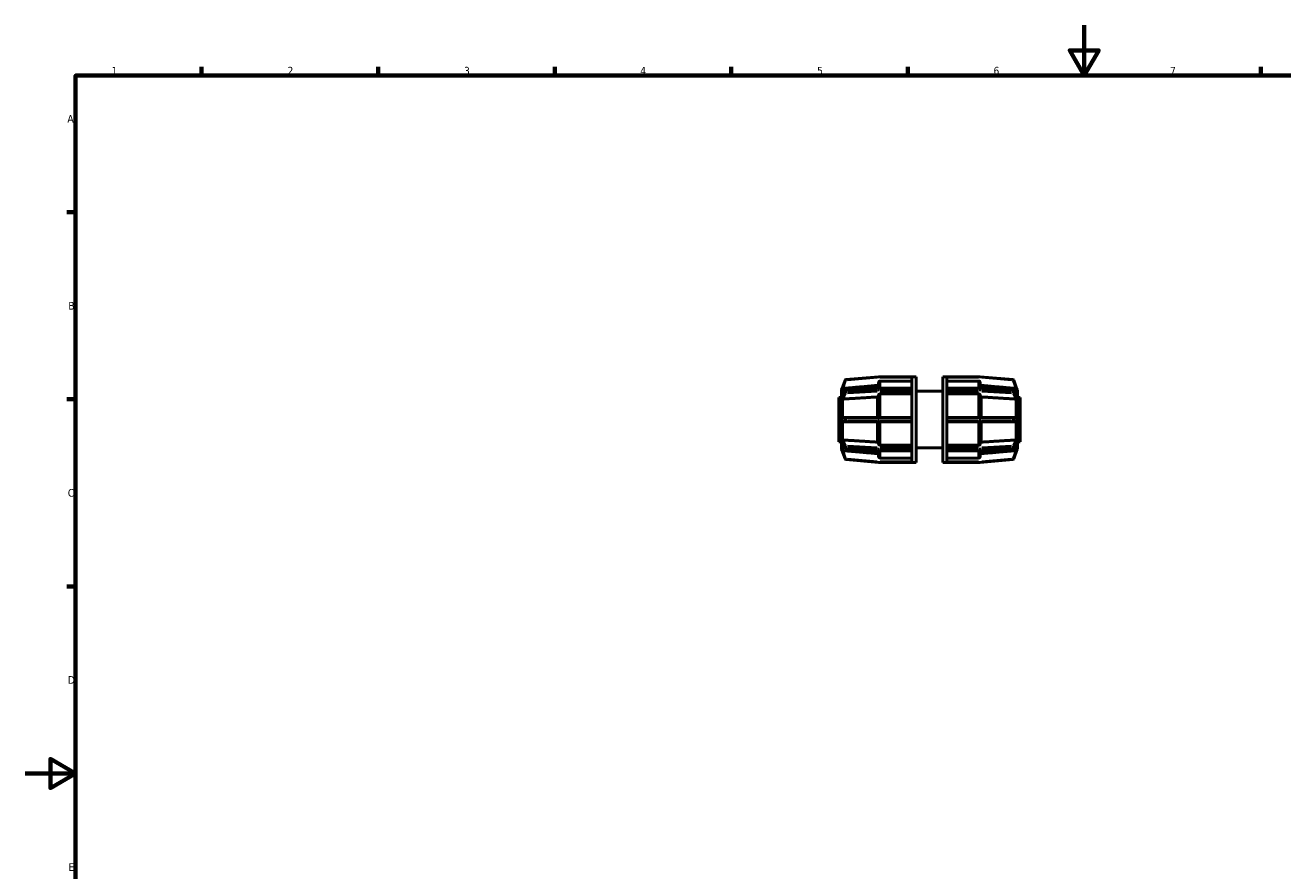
# Model space of a CAD drawing. Header units: millimetres. Extents: x 0 to 898, y -84 to 594.
# Tile 6 of 10: x 0 to 499, y 258 to 594. Entities that reach past the tile are written whole.
import ezdxf

# ---------------------------------------------------------------- set-up
doc = ezdxf.new("R2010")
doc.units = ezdxf.units.MM
for name, color, linetype, lineweight in [('Border (ANSI)', 7, 'Continuous', 70), ('Visible (ANSI)', 7, 'Continuous', 50), ('Visible Narrow (ANSI)', 7, 'Continuous', 35)]:
    doc.layers.add(name, color=color, linetype=linetype, lineweight=lineweight)
doc.styles.add('Note Text (ANSI)', font='tahoma.ttf')

# ---------------------------------------------------------------- blocks, each defined once
blk = doc.blocks.new('Borders Default Border')
at = {"layer": 'Border (ANSI)'}
for p, q in [((70.08, 574), (70.08, 577.45)), ((140.17, 574), (140.17, 577.45)), ((210.25, 574), (210.25, 577.45)), ((280.33, 574), (280.33, 577.45)), ((350.42, 574), (350.42, 577.45)), ((490.58, 574), (490.58, 577.45)), ((20, 519.75), (16.55, 519.75)), ((20, 445.5), (16.55, 445.5)), ((20, 371.25), (16.55, 371.25))]:
    blk.add_line(p, q, dxfattribs=at)
at = {"layer": 'Border (ANSI)', "flags": 128}
for points in [[(420.5, 594), (420.5, 574), (414.73, 584), (426.27, 584), (420.5, 574)], [(20, 20), (20, 574), (821, 574), (821, 20), (20, 20)], [(0, 297), (20, 297), (10, 302.77), (10, 291.23), (20, 297)]]:
    blk.add_lwpolyline(points, dxfattribs=at)
at = {"layer": 'Border (ANSI)', "char_height": 3.05, "attachment_point": 7, "style": 'Note Text (ANSI)'}
for s, insert in [('1', (34.35, 574.4)), ('2', (104.2, 574.4)), ('3', (174.26, 574.34)), ('4', (244.23, 574.4)), ('5', (314.48, 574.34)), ('6', (384.49, 574.34)), ('7', (454.6, 574.4)), ('A', (16.78, 555.35)), ('B', (17.15, 481.1)), ('C', (16.95, 406.8)), ('D', (16.96, 332.6)), ('E', (17.21, 258.35))]:
    blk.add_mtext(s, dxfattribs=dict(at, insert=insert))

msp = doc.modelspace()

# ---------------------------------------------------------------- linework, layer by layer
at = {"layer": 'Visible (ANSI)'}
for p, q in [((338.857, 454.481), (325.813, 453.34)), ((352.075, 454.482), (338.885, 454.482)), ((352.075, 454.482), (352.075, 454.471)), ((353.731, 454.482), (352.075, 454.482)), ((352.075, 454.471), (352.075, 449.929)), ((353.731, 454.482), (353.731, 420.482)), ((364.331, 420.482), (364.331, 454.482)), ((364.331, 454.482), (365.987, 454.482)), ((365.987, 454.471), (365.987, 454.482)), ((379.177, 454.482), (365.987, 454.482)), ((365.987, 449.929), (365.987, 454.471)), ((392.249, 453.34), (379.205, 454.481)), ((325.54, 453.131), (324.253, 449.595)), ((325.821, 449.164), (338.865, 449.971)), ((338.871, 449.971), (338.871, 452.118)), ((338.885, 449.972), (352.075, 449.972)), ((352.075, 452.759), (339.511, 452.759)), ((352.075, 449.929), (352.075, 449.878)), ((352.075, 449.878), (352.075, 449.503)), ((352.075, 449.503), (352.075, 449.128)), ((378.551, 452.759), (365.987, 452.759)), ((365.987, 449.972), (379.177, 449.972)), ((365.987, 449.878), (365.987, 449.929)), ((365.987, 449.503), (365.987, 449.878)), ((365.987, 449.128), (365.987, 449.503)), ((379.191, 452.118), (379.191, 449.971)), ((379.197, 449.971), (392.241, 449.164)), ((393.809, 449.595), (392.522, 453.131)), ((323.031, 446.282), (323.031, 428.682)), ((324.111, 446.282), (323.031, 446.282)), ((324.111, 449.205), (324.112, 449.205)), ((324.111, 446.372), (324.111, 449.205)), ((324.112, 446.372), (324.111, 446.372)), ((324.111, 445.771), (324.111, 446.372)), ((324.111, 445.17), (324.111, 445.771)), ((324.111, 445.17), (324.112, 445.17)), ((324.111, 438.332), (324.111, 445.17)), ((324.282, 446.515), (325.556, 448.991)), ((338.871, 438.332), (338.871, 447.23)), ((352.075, 447.683), (339.511, 447.683)), ((352.075, 449.128), (352.075, 449.062)), ((352.075, 449.062), (352.075, 438.096)), ((353.731, 448.682), (364.331, 448.682)), ((365.987, 449.062), (365.987, 449.128)), ((365.987, 438.096), (365.987, 449.062)), ((378.551, 447.683), (365.987, 447.683)), ((379.191, 447.23), (379.191, 438.332)), ((392.506, 448.991), (393.781, 446.515)), ((393.951, 449.205), (393.95, 449.207)), ((393.95, 449.205), (393.951, 449.205)), ((393.95, 446.374), (393.951, 446.372)), ((393.951, 445.17), (393.95, 445.172)), ((393.95, 445.17), (393.951, 445.17)), ((393.951, 449.205), (393.951, 446.372)), ((393.951, 446.372), (393.951, 445.771)), ((393.951, 446.282), (395.031, 446.282)), ((393.951, 445.771), (393.951, 445.17)), ((393.951, 445.17), (393.951, 438.332)), ((395.031, 428.682), (395.031, 446.282)), ((324.112, 438.332), (324.111, 438.332)), ((324.111, 437.482), (324.111, 438.332)), ((324.111, 436.632), (324.111, 437.482)), ((324.111, 429.795), (324.111, 436.632)), ((324.111, 436.632), (324.112, 436.632)), ((325.841, 438.332), (324.672, 438.332)), ((324.672, 436.632), (325.841, 436.632)), ((338.885, 438.332), (325.841, 438.332)), ((325.841, 436.632), (338.885, 436.632)), ((338.871, 427.735), (338.871, 436.632)), ((352.075, 438.332), (338.885, 438.332)), ((338.885, 436.632), (352.075, 436.632)), ((352.075, 438.096), (352.075, 438.012)), ((352.075, 438.012), (352.075, 437.482)), ((352.075, 437.482), (352.075, 436.952)), ((352.075, 436.952), (352.075, 436.869)), ((352.075, 436.869), (352.075, 425.903)), ((379.177, 438.332), (365.987, 438.332)), ((365.987, 438.012), (365.987, 438.096)), ((365.987, 437.482), (365.987, 438.012)), ((365.987, 436.952), (365.987, 437.482)), ((365.987, 436.869), (365.987, 436.952)), ((365.987, 425.903), (365.987, 436.869)), ((365.987, 436.632), (379.177, 436.632)), ((392.222, 438.332), (379.177, 438.332)), ((379.177, 436.632), (392.222, 436.632)), ((379.191, 436.632), (379.191, 427.735)), ((393.39, 438.332), (392.222, 438.332)), ((392.222, 436.632), (393.39, 436.632)), ((393.95, 438.332), (393.951, 438.332)), ((393.951, 436.632), (393.95, 436.632)), ((393.951, 438.332), (393.951, 437.482)), ((393.951, 437.482), (393.951, 436.632)), ((393.951, 436.632), (393.951, 429.795)), ((324.112, 429.795), (324.111, 429.795)), ((324.111, 429.193), (324.111, 429.795)), ((393.95, 429.793), (393.951, 429.795)), ((393.951, 429.795), (393.95, 429.795)), ((393.951, 429.795), (393.951, 429.193)), ((324.111, 428.682), (323.031, 428.682)), ((324.111, 428.592), (324.111, 429.193)), ((324.111, 428.592), (324.112, 428.592)), ((324.111, 425.76), (324.111, 428.592)), ((324.112, 425.76), (324.111, 425.76)), ((324.253, 425.369), (325.54, 421.834)), ((325.556, 425.974), (324.282, 428.449)), ((338.865, 424.994), (325.821, 425.801)), ((338.871, 422.847), (338.871, 424.993)), ((352.075, 424.993), (338.885, 424.993)), ((339.511, 427.281), (352.075, 427.281)), ((352.075, 425.903), (352.075, 425.836)), ((352.075, 425.836), (352.075, 425.462)), ((352.075, 425.462), (352.075, 425.087)), ((352.075, 425.087), (352.075, 425.036)), ((352.075, 425.036), (352.075, 420.493)), ((353.731, 426.282), (364.331, 426.282)), ((365.987, 427.281), (378.551, 427.281)), ((365.987, 425.836), (365.987, 425.903)), ((365.987, 425.462), (365.987, 425.836)), ((365.987, 425.087), (365.987, 425.462)), ((365.987, 425.036), (365.987, 425.087)), ((365.987, 420.493), (365.987, 425.036)), ((379.177, 424.993), (365.987, 424.993)), ((379.191, 424.993), (379.191, 422.847)), ((392.241, 425.801), (379.197, 424.994)), ((393.781, 428.449), (392.506, 425.974)), ((392.522, 421.834), (393.809, 425.369)), ((393.951, 428.592), (393.95, 428.591)), ((393.95, 425.758), (393.951, 425.76)), ((393.951, 425.76), (393.95, 425.76)), ((393.951, 429.193), (393.951, 428.592)), ((393.951, 428.682), (395.031, 428.682)), ((393.951, 428.592), (393.951, 425.76)), ((325.813, 421.625), (338.857, 420.484)), ((338.885, 420.482), (352.075, 420.482)), ((339.511, 422.206), (352.075, 422.206)), ((352.075, 420.493), (352.075, 420.482)), ((353.731, 420.482), (352.075, 420.482)), ((364.331, 420.482), (365.987, 420.482)), ((365.987, 422.206), (378.551, 422.206)), ((365.987, 420.482), (365.987, 420.493)), ((365.987, 420.482), (379.177, 420.482)), ((379.205, 420.484), (392.249, 421.625))]:
    msp.add_line(p, q, dxfattribs=at)
for centre, radius, start, end in [((338.885, 454.162), 0.32, 90, 95), ((379.177, 454.162), 0.32, 85, 90), ((324.751, 449.205), 0.64, 140, 180), ((325.841, 453.021), 0.32, 95, 160), ((338.885, 449.652), 0.32, 90, 93.54002), ((379.177, 449.652), 0.32, 86.45998, 90), ((392.222, 453.021), 0.32, 20, 85), ((393.311, 449.205), 0.64, 0, 40), ((325.841, 448.845), 0.32, 93.54002, 152.76369), ((392.222, 448.845), 0.32, 27.23631, 86.45998), ((324.751, 425.76), 0.64, 180, 220), ((325.841, 426.12), 0.32, 207.23631, 266.45998), ((338.885, 425.313), 0.32, 266.45998, 270), ((379.177, 425.313), 0.32, 270, 273.54002), ((392.222, 426.12), 0.32, 273.54002, 332.76369), ((393.311, 425.76), 0.64, 320, 0), ((325.841, 421.944), 0.32, 200, 265), ((338.885, 420.802), 0.32, 265, 270), ((379.177, 420.802), 0.32, 270, 275), ((392.222, 421.944), 0.32, 275, 340)]:
    msp.add_arc(centre, radius, start, end, dxfattribs=at)
for points, knots in [([(324.672, 449.81), (324.665, 449.809), (324.658, 449.808), (324.631, 449.804), (324.612, 449.801), (324.556, 449.787), (324.52, 449.775), (324.421, 449.733), (324.369, 449.698), (324.307, 449.648), (324.288, 449.629), (324.268, 449.609), (324.261, 449.602), (324.254, 449.595), (324.253, 449.594), (324.253, 449.595), (324.253, 449.595), (324.253, 449.595)], [-0.059249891, -0.059249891, -0.059249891, -0.059249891, -0.057853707, -0.057853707, -0.054022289, -0.054022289, -0.046455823, -0.046455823, -0.031505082, -0.031505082, -0.021743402, -0.021743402, -0.01636625, -0.01636625, -0.012112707, -0.012112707, -0.012056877, -0.012056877, -0.012056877, -0.012056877]), ([(338.871, 451.643), (338.871, 451.564), (338.853, 451.471), (338.792, 451.325), (338.74, 451.246), (338.628, 451.134), (338.549, 451.081), (338.42, 451.027), (338.352, 451.01), (338.287, 451.005)], [0.094863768, 0.094863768, 0.094863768, 0.094863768, 0.118616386, 0.118616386, 0.142348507, 0.142348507, 0.166053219, 0.166053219, 0.184337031, 0.184337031, 0.184337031, 0.184337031]), ([(339.511, 452.759), (339.432, 452.759), (339.339, 452.74), (339.193, 452.68), (339.115, 452.627), (339.003, 452.515), (338.95, 452.436), (338.89, 452.29), (338.871, 452.197), (338.871, 452.118)], [0, 0, 0, 0, 0.023683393, 0.023683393, 0.047385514, 0.047385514, 0.071111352, 0.071111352, 0.094858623, 0.094858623, 0.094858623, 0.094858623]), ([(379.191, 452.118), (379.191, 452.197), (379.173, 452.29), (379.112, 452.436), (379.06, 452.515), (378.948, 452.627), (378.869, 452.68), (378.723, 452.74), (378.63, 452.759), (378.551, 452.759)], [-0.094858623, -0.094858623, -0.094858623, -0.094858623, -0.071111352, -0.071111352, -0.047385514, -0.047385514, -0.023683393, -0.023683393, 0, 0, 0, 0]), ([(379.775, 451.005), (379.711, 451.01), (379.643, 451.027), (379.513, 451.081), (379.435, 451.134), (379.323, 451.246), (379.27, 451.325), (379.21, 451.471), (379.191, 451.564), (379.191, 451.643)], [0.195131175, 0.195131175, 0.195131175, 0.195131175, 0.213414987, 0.213414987, 0.237119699, 0.237119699, 0.26085182, 0.26085182, 0.284604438, 0.284604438, 0.284604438, 0.284604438]), ([(393.809, 449.595), (393.809, 449.594), (393.809, 449.595), (393.806, 449.597), (393.802, 449.601), (393.785, 449.619), (393.771, 449.633), (393.724, 449.674), (393.683, 449.706), (393.589, 449.757), (393.542, 449.776), (393.471, 449.796), (393.449, 449.801), (393.414, 449.807), (393.402, 449.809), (393.39, 449.81)], [-0.137513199, -0.137513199, -0.137513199, -0.137513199, -0.131530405, -0.131530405, -0.121392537, -0.121392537, -0.108710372, -0.108710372, -0.088410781, -0.088410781, -0.072374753, -0.072374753, -0.06553667, -0.06553667, -0.061885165, -0.061885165, -0.061885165, -0.061885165]), ([(324.112, 449.206), (324.112, 449.206), (324.112, 449.206), (324.112, 449.207), (324.112, 449.206), (324.112, 449.206), (324.111, 449.205), (324.111, 449.205)], [-0.0000179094, -0.0000179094, -0.0000179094, -0.0000179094, 0, 0, 0.0019114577, 0.0019114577, 0.0038418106, 0.0038418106, 0.0038418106, 0.0038418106]), ([(324.111, 446.372), (324.111, 446.37), (324.111, 446.368), (324.112, 446.364), (324.112, 446.362), (324.112, 446.359), (324.112, 446.358), (324.112, 446.356), (324.112, 446.355), (324.112, 446.354), (324.112, 446.353), (324.112, 446.35), (324.112, 446.348), (324.112, 446.346), (324.112, 446.346), (324.112, 446.346)], [0, 0, 0, 0, 0.00096534, 0.00096534, 0.0019302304, 0.0019302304, 0.0024125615, 0.0024125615, 0.0026537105, 0.0026537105, 0.003135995, 0.003135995, 0.0038415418, 0.0038415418, 0.0038594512, 0.0038594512, 0.0038594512, 0.0038594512]), ([(324.112, 446.346), (324.112, 446.342), (324.112, 446.337), (324.111, 446.14), (324.111, 445.948), (324.111, 445.771)], [0.24477779, 0.24477779, 0.24477779, 0.24477779, 0.24652964, 0.24652964, 0.321486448, 0.321486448, 0.321486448, 0.321486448]), ([(324.111, 445.771), (324.111, 445.595), (324.111, 445.401), (324.112, 445.208), (324.112, 445.203), (324.112, 445.199)], [0.321486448, 0.321486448, 0.321486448, 0.321486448, 0.396443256, 0.396443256, 0.398195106, 0.398195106, 0.398195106, 0.398195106]), ([(324.112, 445.199), (324.112, 445.199), (324.112, 445.199), (324.112, 445.194), (324.112, 445.19), (324.112, 445.18), (324.111, 445.175), (324.111, 445.17)], [-0.0000179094, -0.0000179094, -0.0000179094, -0.0000179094, 0, 0, 0.0019114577, 0.0019114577, 0.0038418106, 0.0038418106, 0.0038418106, 0.0038418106]), ([(324.112, 449.206), (324.112, 449.206), (324.112, 449.206), (324.112, 449.207), (324.112, 449.206), (324.112, 449.206), (324.112, 449.205), (324.112, 449.205)], [-0.0000179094, -0.0000179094, -0.0000179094, -0.0000179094, 0, 0, 0.0019114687, 0.0019114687, 0.0038408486, 0.0038408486, 0.0038408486, 0.0038408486]), ([(324.112, 446.372), (324.112, 446.368), (324.112, 446.364), (324.112, 446.355), (324.112, 446.351), (324.112, 446.346), (324.112, 446.346), (324.112, 446.346)], [0, 0, 0, 0, 0.0019293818, 0.0019293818, 0.0038408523, 0.0038408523, 0.0038587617, 0.0038587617, 0.0038587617, 0.0038587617]), ([(324.112, 445.199), (324.112, 445.199), (324.112, 445.199), (324.112, 445.194), (324.112, 445.19), (324.112, 445.18), (324.112, 445.175), (324.112, 445.17)], [-0.0000179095, -0.0000179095, -0.0000179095, -0.0000179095, 0, 0, 0.0019114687, 0.0019114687, 0.0038408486, 0.0038408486, 0.0038408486, 0.0038408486]), ([(324.253, 446.422), (324.253, 446.425), (324.253, 446.428), (324.254, 446.437), (324.255, 446.443), (324.259, 446.463), (324.264, 446.477), (324.274, 446.499), (324.278, 446.507), (324.282, 446.515)], [-0.082923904, -0.082923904, -0.082923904, -0.082923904, -0.080727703, -0.080727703, -0.076765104, -0.076765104, -0.068777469, -0.068777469, -0.064463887, -0.064463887, -0.064463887, -0.064463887]), ([(324.253, 445.673), (324.259, 445.811), (324.261, 445.943), (324.261, 446.062), (324.261, 446.182), (324.259, 446.304), (324.253, 446.422)], [-0.05070469, -0.05070469, -0.05070469, -0.05070469, 0, 0, 0, 0.05070469, 0.05070469, 0.05070469, 0.05070469]), ([(324.672, 445.599), (324.659, 445.597), (324.645, 445.596), (324.576, 445.592), (324.523, 445.592), (324.415, 445.594), (324.366, 445.598), (324.309, 445.608), (324.292, 445.613), (324.271, 445.626), (324.263, 445.633), (324.256, 445.648), (324.255, 445.653), (324.253, 445.663), (324.253, 445.668), (324.253, 445.673)], [-0.154912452, -0.154912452, -0.154912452, -0.154912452, -0.150482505, -0.150482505, -0.132151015, -0.132151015, -0.108611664, -0.108611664, -0.09372851, -0.09372851, -0.084537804, -0.084537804, -0.080669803, -0.080669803, -0.077976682, -0.077976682, -0.077976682, -0.077976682]), ([(338.871, 446.895), (338.871, 446.839), (338.853, 446.773), (338.792, 446.669), (338.74, 446.613), (338.628, 446.534), (338.549, 446.497), (338.42, 446.459), (338.352, 446.447), (338.287, 446.443)], [0.094863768, 0.094863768, 0.094863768, 0.094863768, 0.118616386, 0.118616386, 0.142348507, 0.142348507, 0.166053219, 0.166053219, 0.184337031, 0.184337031, 0.184337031, 0.184337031]), ([(339.511, 447.683), (339.432, 447.683), (339.339, 447.67), (339.193, 447.627), (339.115, 447.59), (339.003, 447.511), (338.95, 447.455), (338.89, 447.352), (338.871, 447.286), (338.871, 447.23)], [0, 0, 0, 0, 0.023683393, 0.023683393, 0.047385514, 0.047385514, 0.071111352, 0.071111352, 0.094858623, 0.094858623, 0.094858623, 0.094858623]), ([(379.191, 447.23), (379.191, 447.286), (379.173, 447.352), (379.112, 447.455), (379.06, 447.511), (378.948, 447.59), (378.869, 447.627), (378.723, 447.67), (378.63, 447.683), (378.551, 447.683)], [-0.094858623, -0.094858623, -0.094858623, -0.094858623, -0.071111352, -0.071111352, -0.047385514, -0.047385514, -0.023683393, -0.023683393, 0, 0, 0, 0]), ([(379.775, 446.443), (379.711, 446.447), (379.643, 446.459), (379.513, 446.497), (379.435, 446.534), (379.323, 446.613), (379.27, 446.669), (379.21, 446.773), (379.191, 446.839), (379.191, 446.895)], [0.195131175, 0.195131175, 0.195131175, 0.195131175, 0.213414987, 0.213414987, 0.237119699, 0.237119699, 0.26085182, 0.26085182, 0.284604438, 0.284604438, 0.284604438, 0.284604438]), ([(393.809, 445.673), (393.809, 445.669), (393.809, 445.666), (393.809, 445.657), (393.808, 445.653), (393.803, 445.639), (393.798, 445.632), (393.777, 445.614), (393.753, 445.607), (393.684, 445.597), (393.633, 445.593), (393.528, 445.592), (393.481, 445.593), (393.418, 445.596), (393.404, 445.597), (393.39, 445.599)], [-0.082923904, -0.082923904, -0.082923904, -0.082923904, -0.080727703, -0.080727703, -0.076765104, -0.076765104, -0.068777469, -0.068777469, -0.04976939, -0.04976939, -0.027558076, -0.027558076, -0.012351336, -0.012351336, -0.008043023, -0.008043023, -0.008043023, -0.008043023]), ([(393.781, 446.515), (393.782, 446.513), (393.783, 446.511), (393.792, 446.493), (393.8, 446.474), (393.806, 446.449), (393.808, 446.442), (393.809, 446.43), (393.809, 446.426), (393.809, 446.422)], [-0.094908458, -0.094908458, -0.094908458, -0.094908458, -0.09372851, -0.09372851, -0.084537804, -0.084537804, -0.080669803, -0.080669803, -0.077976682, -0.077976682, -0.077976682, -0.077976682]), ([(393.809, 446.422), (393.804, 446.304), (393.801, 446.182), (393.801, 446.062), (393.801, 445.943), (393.804, 445.811), (393.809, 445.673)], [-0.05070469, -0.05070469, -0.05070469, -0.05070469, 0, 0, 0, 0.05070469, 0.05070469, 0.05070469, 0.05070469]), ([(393.951, 445.771), (393.951, 445.948), (393.952, 446.14), (393.951, 446.347), (393.95, 446.36), (393.95, 446.374)], [0.321486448, 0.321486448, 0.321486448, 0.321486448, 0.396443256, 0.396443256, 0.401766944, 0.401766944, 0.401766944, 0.401766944]), ([(393.95, 445.172), (393.95, 445.185), (393.951, 445.199), (393.952, 445.401), (393.951, 445.595), (393.951, 445.771)], [0.241205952, 0.241205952, 0.241205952, 0.241205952, 0.24652964, 0.24652964, 0.321486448, 0.321486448, 0.321486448, 0.321486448]), ([(324.111, 438.332), (324.111, 438.329), (324.111, 438.326), (324.112, 438.32), (324.112, 438.316), (324.112, 438.311), (324.112, 438.31), (324.112, 438.307), (324.112, 438.307), (324.112, 438.304), (324.112, 438.303), (324.112, 438.299), (324.112, 438.296), (324.112, 438.294), (324.112, 438.294), (324.112, 438.294)], [0, 0, 0, 0, 0.00096534, 0.00096534, 0.0019302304, 0.0019302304, 0.0024125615, 0.0024125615, 0.0026537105, 0.0026537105, 0.003135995, 0.003135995, 0.0038415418, 0.0038415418, 0.0038594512, 0.0038594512, 0.0038594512, 0.0038594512]), ([(324.112, 438.294), (324.112, 438.288), (324.112, 438.281), (324.111, 438.005), (324.111, 437.732), (324.111, 437.482)], [0.24477779, 0.24477779, 0.24477779, 0.24477779, 0.24652964, 0.24652964, 0.321486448, 0.321486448, 0.321486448, 0.321486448]), ([(324.111, 437.482), (324.111, 437.232), (324.111, 436.96), (324.112, 436.683), (324.112, 436.677), (324.112, 436.671)], [0.321486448, 0.321486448, 0.321486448, 0.321486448, 0.396443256, 0.396443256, 0.398195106, 0.398195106, 0.398195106, 0.398195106]), ([(324.112, 436.671), (324.112, 436.671), (324.112, 436.671), (324.112, 436.664), (324.112, 436.658), (324.112, 436.645), (324.111, 436.639), (324.111, 436.632)], [-0.0000179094, -0.0000179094, -0.0000179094, -0.0000179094, 0, 0, 0.0019114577, 0.0019114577, 0.0038418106, 0.0038418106, 0.0038418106, 0.0038418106]), ([(324.112, 438.332), (324.112, 438.326), (324.112, 438.32), (324.112, 438.307), (324.112, 438.3), (324.112, 438.294), (324.112, 438.294), (324.112, 438.294)], [0, 0, 0, 0, 0.0019293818, 0.0019293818, 0.0038408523, 0.0038408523, 0.0038587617, 0.0038587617, 0.0038587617, 0.0038587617]), ([(324.112, 436.671), (324.112, 436.671), (324.112, 436.671), (324.112, 436.664), (324.112, 436.658), (324.112, 436.645), (324.112, 436.639), (324.112, 436.632)], [-0.0000179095, -0.0000179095, -0.0000179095, -0.0000179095, 0, 0, 0.0019114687, 0.0019114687, 0.0038408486, 0.0038408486, 0.0038408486, 0.0038408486]), ([(324.253, 438.012), (324.253, 438.021), (324.254, 438.029), (324.256, 438.052), (324.26, 438.069), (324.278, 438.111), (324.292, 438.134), (324.338, 438.193), (324.379, 438.23), (324.473, 438.287), (324.52, 438.308), (324.592, 438.325), (324.614, 438.329), (324.648, 438.332), (324.66, 438.332), (324.672, 438.332)], [-0.137513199, -0.137513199, -0.137513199, -0.137513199, -0.131530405, -0.131530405, -0.121392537, -0.121392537, -0.108710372, -0.108710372, -0.088410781, -0.088410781, -0.072374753, -0.072374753, -0.06553667, -0.06553667, -0.061885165, -0.061885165, -0.061885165, -0.061885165]), ([(324.253, 436.952), (324.259, 437.134), (324.261, 437.313), (324.261, 437.482), (324.261, 437.651), (324.259, 437.831), (324.253, 438.012)], [-0.05070469, -0.05070469, -0.05070469, -0.05070469, 0, 0, 0, 0.05070469, 0.05070469, 0.05070469, 0.05070469]), ([(324.672, 436.632), (324.665, 436.632), (324.658, 436.633), (324.631, 436.634), (324.612, 436.636), (324.556, 436.647), (324.52, 436.659), (324.421, 436.703), (324.369, 436.743), (324.307, 436.809), (324.288, 436.836), (324.268, 436.877), (324.261, 436.893), (324.254, 436.924), (324.253, 436.938), (324.253, 436.952), (324.253, 436.952), (324.253, 436.952)], [-0.059249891, -0.059249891, -0.059249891, -0.059249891, -0.057853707, -0.057853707, -0.054022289, -0.054022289, -0.046455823, -0.046455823, -0.031505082, -0.031505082, -0.021743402, -0.021743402, -0.01636625, -0.01636625, -0.012112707, -0.012112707, -0.012056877, -0.012056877, -0.012056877, -0.012056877]), ([(393.39, 438.332), (393.397, 438.332), (393.404, 438.332), (393.431, 438.331), (393.45, 438.328), (393.507, 438.318), (393.542, 438.306), (393.641, 438.262), (393.694, 438.221), (393.755, 438.156), (393.775, 438.129), (393.795, 438.088), (393.801, 438.072), (393.808, 438.041), (393.809, 438.027), (393.809, 438.013), (393.809, 438.013), (393.809, 438.012)], [-0.059249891, -0.059249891, -0.059249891, -0.059249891, -0.057853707, -0.057853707, -0.054022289, -0.054022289, -0.046455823, -0.046455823, -0.031505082, -0.031505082, -0.021743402, -0.021743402, -0.01636625, -0.01636625, -0.012112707, -0.012112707, -0.012056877, -0.012056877, -0.012056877, -0.012056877]), ([(393.809, 436.952), (393.809, 436.944), (393.809, 436.935), (393.806, 436.912), (393.802, 436.896), (393.785, 436.854), (393.771, 436.83), (393.724, 436.772), (393.683, 436.734), (393.589, 436.677), (393.542, 436.657), (393.471, 436.64), (393.449, 436.636), (393.414, 436.633), (393.402, 436.632), (393.39, 436.632)], [-0.137513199, -0.137513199, -0.137513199, -0.137513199, -0.131530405, -0.131530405, -0.121392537, -0.121392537, -0.108710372, -0.108710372, -0.088410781, -0.088410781, -0.072374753, -0.072374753, -0.06553667, -0.06553667, -0.061885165, -0.061885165, -0.061885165, -0.061885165]), ([(393.809, 438.012), (393.804, 437.831), (393.801, 437.651), (393.801, 437.482), (393.801, 437.313), (393.804, 437.134), (393.809, 436.952)], [0.5922682, 0.5922682, 0.5922682, 0.5922682, 0.6429729, 0.6429729, 0.6429729, 0.69367759, 0.69367759, 0.69367759, 0.69367759]), ([(393.951, 437.482), (393.951, 437.732), (393.952, 438.005), (393.951, 438.294), (393.95, 438.313), (393.95, 438.332)], [0.321486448, 0.321486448, 0.321486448, 0.321486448, 0.396443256, 0.396443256, 0.401766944, 0.401766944, 0.401766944, 0.401766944]), ([(393.95, 436.632), (393.95, 436.651), (393.951, 436.671), (393.952, 436.96), (393.951, 437.232), (393.951, 437.482)], [0.241205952, 0.241205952, 0.241205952, 0.241205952, 0.24652964, 0.24652964, 0.321486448, 0.321486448, 0.321486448, 0.321486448]), ([(324.111, 429.795), (324.111, 429.792), (324.111, 429.79), (324.112, 429.785), (324.112, 429.782), (324.112, 429.779), (324.112, 429.777), (324.112, 429.776), (324.112, 429.775), (324.112, 429.773), (324.112, 429.772), (324.112, 429.769), (324.112, 429.768), (324.112, 429.766), (324.112, 429.766), (324.112, 429.766)], [0, 0, 0, 0, 0.00096534, 0.00096534, 0.0019302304, 0.0019302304, 0.0024125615, 0.0024125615, 0.0026537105, 0.0026537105, 0.003135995, 0.003135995, 0.0038415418, 0.0038415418, 0.0038594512, 0.0038594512, 0.0038594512, 0.0038594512]), ([(324.112, 429.766), (324.112, 429.761), (324.112, 429.757), (324.111, 429.564), (324.111, 429.37), (324.111, 429.193)], [0.24477779, 0.24477779, 0.24477779, 0.24477779, 0.24652964, 0.24652964, 0.321486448, 0.321486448, 0.321486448, 0.321486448]), ([(324.112, 429.795), (324.112, 429.789), (324.112, 429.785), (324.112, 429.775), (324.112, 429.77), (324.112, 429.766), (324.112, 429.766), (324.112, 429.766)], [0, 0, 0, 0, 0.0019293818, 0.0019293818, 0.0038408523, 0.0038408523, 0.0038587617, 0.0038587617, 0.0038587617, 0.0038587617]), ([(393.951, 429.193), (393.951, 429.37), (393.952, 429.564), (393.951, 429.766), (393.95, 429.779), (393.95, 429.793)], [0.321486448, 0.321486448, 0.321486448, 0.321486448, 0.396443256, 0.396443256, 0.401766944, 0.401766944, 0.401766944, 0.401766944]), ([(324.111, 429.193), (324.111, 429.017), (324.111, 428.824), (324.112, 428.627), (324.112, 428.623), (324.112, 428.618)], [0.321486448, 0.321486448, 0.321486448, 0.321486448, 0.396443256, 0.396443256, 0.398195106, 0.398195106, 0.398195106, 0.398195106]), ([(324.112, 428.618), (324.112, 428.618), (324.112, 428.618), (324.112, 428.614), (324.112, 428.609), (324.112, 428.601), (324.111, 428.596), (324.111, 428.592)], [-0.0000179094, -0.0000179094, -0.0000179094, -0.0000179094, 0, 0, 0.0019114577, 0.0019114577, 0.0038418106, 0.0038418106, 0.0038418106, 0.0038418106]), ([(324.111, 425.76), (324.111, 425.76), (324.111, 425.759), (324.112, 425.759), (324.112, 425.759), (324.112, 425.758), (324.112, 425.758), (324.112, 425.758), (324.112, 425.758), (324.112, 425.758), (324.112, 425.758), (324.112, 425.758), (324.112, 425.758), (324.112, 425.758), (324.112, 425.758), (324.112, 425.758)], [0, 0, 0, 0, 0.00096534, 0.00096534, 0.0019302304, 0.0019302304, 0.0024125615, 0.0024125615, 0.0026537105, 0.0026537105, 0.003135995, 0.003135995, 0.0038415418, 0.0038415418, 0.0038594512, 0.0038594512, 0.0038594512, 0.0038594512]), ([(324.112, 428.618), (324.112, 428.618), (324.112, 428.618), (324.112, 428.614), (324.112, 428.609), (324.112, 428.601), (324.112, 428.596), (324.112, 428.592)], [-0.0000179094, -0.0000179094, -0.0000179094, -0.0000179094, 0, 0, 0.0019114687, 0.0019114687, 0.0038408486, 0.0038408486, 0.0038408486, 0.0038408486]), ([(324.112, 425.76), (324.112, 425.759), (324.112, 425.759), (324.112, 425.758), (324.112, 425.758), (324.112, 425.758), (324.112, 425.758), (324.112, 425.758)], [0, 0, 0, 0, 0.0019293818, 0.0019293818, 0.0038408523, 0.0038408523, 0.0038587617, 0.0038587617, 0.0038587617, 0.0038587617]), ([(324.112, 425.758), (324.112, 425.758), (324.112, 425.758), (324.112, 425.758), (324.112, 425.758), (324.112, 425.758)], [-0.00001790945, -0.00001790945, -0.00001790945, -0.00001790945, 0, 0, 0.00075410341, 0.00075410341, 0.00075410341, 0.00075410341]), ([(324.253, 429.292), (324.253, 429.295), (324.253, 429.299), (324.254, 429.307), (324.255, 429.312), (324.259, 429.326), (324.264, 429.332), (324.285, 429.35), (324.309, 429.357), (324.378, 429.368), (324.429, 429.371), (324.534, 429.373), (324.581, 429.372), (324.644, 429.368), (324.658, 429.367), (324.672, 429.366)], [-0.082923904, -0.082923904, -0.082923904, -0.082923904, -0.080727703, -0.080727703, -0.076765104, -0.076765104, -0.068777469, -0.068777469, -0.04976939, -0.04976939, -0.027558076, -0.027558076, -0.012351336, -0.012351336, -0.008043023, -0.008043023, -0.008043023, -0.008043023]), ([(324.253, 428.542), (324.259, 428.66), (324.261, 428.783), (324.261, 428.903), (324.261, 429.022), (324.259, 429.154), (324.253, 429.292)], [-0.05070469, -0.05070469, -0.05070469, -0.05070469, 0, 0, 0, 0.05070469, 0.05070469, 0.05070469, 0.05070469]), ([(324.282, 428.449), (324.281, 428.452), (324.28, 428.454), (324.271, 428.472), (324.263, 428.49), (324.256, 428.516), (324.255, 428.523), (324.253, 428.534), (324.253, 428.538), (324.253, 428.542)], [-0.094908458, -0.094908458, -0.094908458, -0.094908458, -0.09372851, -0.09372851, -0.084537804, -0.084537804, -0.080669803, -0.080669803, -0.077976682, -0.077976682, -0.077976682, -0.077976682]), ([(324.253, 425.369), (324.253, 425.37), (324.254, 425.37), (324.256, 425.368), (324.26, 425.364), (324.278, 425.346), (324.292, 425.331), (324.338, 425.29), (324.379, 425.259), (324.473, 425.208), (324.52, 425.189), (324.592, 425.169), (324.614, 425.164), (324.648, 425.158), (324.66, 425.156), (324.672, 425.154)], [-0.137513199, -0.137513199, -0.137513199, -0.137513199, -0.131530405, -0.131530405, -0.121392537, -0.121392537, -0.108710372, -0.108710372, -0.088410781, -0.088410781, -0.072374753, -0.072374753, -0.06553667, -0.06553667, -0.061885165, -0.061885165, -0.061885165, -0.061885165]), ([(338.287, 428.522), (338.352, 428.518), (338.42, 428.505), (338.549, 428.468), (338.628, 428.43), (338.74, 428.351), (338.792, 428.295), (338.853, 428.192), (338.871, 428.126), (338.871, 428.07)], [0.195131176, 0.195131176, 0.195131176, 0.195131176, 0.213414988, 0.213414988, 0.2371197, 0.2371197, 0.260851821, 0.260851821, 0.284604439, 0.284604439, 0.284604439, 0.284604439]), ([(338.871, 427.735), (338.871, 427.679), (338.89, 427.613), (338.95, 427.509), (339.003, 427.454), (339.115, 427.374), (339.193, 427.337), (339.339, 427.294), (339.432, 427.281), (339.511, 427.281)], [-0.094858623, -0.094858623, -0.094858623, -0.094858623, -0.071111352, -0.071111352, -0.047385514, -0.047385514, -0.023683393, -0.023683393, 0, 0, 0, 0]), ([(378.551, 427.281), (378.63, 427.281), (378.723, 427.294), (378.869, 427.337), (378.948, 427.374), (379.06, 427.454), (379.112, 427.509), (379.173, 427.613), (379.191, 427.679), (379.191, 427.735)], [0, 0, 0, 0, 0.023683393, 0.023683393, 0.047385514, 0.047385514, 0.071111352, 0.071111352, 0.094858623, 0.094858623, 0.094858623, 0.094858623]), ([(379.191, 428.07), (379.191, 428.126), (379.21, 428.192), (379.27, 428.295), (379.323, 428.351), (379.435, 428.43), (379.513, 428.468), (379.643, 428.505), (379.711, 428.518), (379.775, 428.522)], [0.094863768, 0.094863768, 0.094863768, 0.094863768, 0.118616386, 0.118616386, 0.142348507, 0.142348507, 0.166053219, 0.166053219, 0.184337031, 0.184337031, 0.184337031, 0.184337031]), ([(393.39, 429.366), (393.404, 429.367), (393.417, 429.368), (393.487, 429.372), (393.539, 429.373), (393.648, 429.37), (393.696, 429.367), (393.753, 429.357), (393.771, 429.351), (393.792, 429.339), (393.8, 429.332), (393.806, 429.316), (393.808, 429.311), (393.809, 429.301), (393.809, 429.297), (393.809, 429.292)], [-0.154912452, -0.154912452, -0.154912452, -0.154912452, -0.150482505, -0.150482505, -0.132151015, -0.132151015, -0.108611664, -0.108611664, -0.09372851, -0.09372851, -0.084537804, -0.084537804, -0.080669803, -0.080669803, -0.077976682, -0.077976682, -0.077976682, -0.077976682]), ([(393.39, 425.154), (393.397, 425.155), (393.404, 425.156), (393.431, 425.16), (393.45, 425.164), (393.507, 425.178), (393.542, 425.19), (393.641, 425.232), (393.694, 425.267), (393.755, 425.317), (393.775, 425.335), (393.795, 425.356), (393.801, 425.363), (393.808, 425.369), (393.809, 425.371), (393.809, 425.37), (393.809, 425.37), (393.809, 425.369)], [-0.05924989, -0.05924989, -0.05924989, -0.05924989, -0.057853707, -0.057853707, -0.054022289, -0.054022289, -0.046455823, -0.046455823, -0.031505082, -0.031505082, -0.021743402, -0.021743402, -0.01636625, -0.01636625, -0.012112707, -0.012112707, -0.012056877, -0.012056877, -0.012056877, -0.012056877]), ([(393.809, 428.542), (393.809, 428.54), (393.809, 428.537), (393.809, 428.528), (393.808, 428.522), (393.803, 428.502), (393.798, 428.488), (393.789, 428.466), (393.785, 428.458), (393.781, 428.449)], [-0.082923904, -0.082923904, -0.082923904, -0.082923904, -0.080727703, -0.080727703, -0.076765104, -0.076765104, -0.068777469, -0.068777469, -0.064463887, -0.064463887, -0.064463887, -0.064463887]), ([(393.809, 429.292), (393.804, 429.154), (393.801, 429.022), (393.801, 428.903), (393.801, 428.783), (393.804, 428.66), (393.809, 428.542)], [-0.05070469, -0.05070469, -0.05070469, -0.05070469, 0, 0, 0, 0.05070469, 0.05070469, 0.05070469, 0.05070469]), ([(393.95, 428.591), (393.95, 428.604), (393.951, 428.618), (393.952, 428.824), (393.951, 429.017), (393.951, 429.193)], [0.241205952, 0.241205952, 0.241205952, 0.241205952, 0.24652964, 0.24652964, 0.321486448, 0.321486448, 0.321486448, 0.321486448]), ([(338.287, 423.96), (338.352, 423.954), (338.42, 423.937), (338.549, 423.884), (338.628, 423.831), (338.74, 423.719), (338.792, 423.64), (338.853, 423.494), (338.871, 423.401), (338.871, 423.321)], [0.195131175, 0.195131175, 0.195131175, 0.195131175, 0.213414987, 0.213414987, 0.237119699, 0.237119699, 0.260851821, 0.260851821, 0.284604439, 0.284604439, 0.284604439, 0.284604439]), ([(338.871, 422.847), (338.871, 422.768), (338.89, 422.675), (338.95, 422.528), (339.003, 422.45), (339.115, 422.338), (339.193, 422.285), (339.339, 422.224), (339.432, 422.206), (339.511, 422.206)], [-0.094858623, -0.094858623, -0.094858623, -0.094858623, -0.071111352, -0.071111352, -0.047385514, -0.047385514, -0.023683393, -0.023683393, 0, 0, 0, 0]), ([(378.551, 422.206), (378.63, 422.206), (378.723, 422.224), (378.869, 422.285), (378.948, 422.338), (379.06, 422.45), (379.112, 422.528), (379.173, 422.675), (379.191, 422.768), (379.191, 422.847)], [0, 0, 0, 0, 0.023683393, 0.023683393, 0.047385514, 0.047385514, 0.071111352, 0.071111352, 0.094858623, 0.094858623, 0.094858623, 0.094858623]), ([(379.191, 423.321), (379.191, 423.401), (379.21, 423.494), (379.27, 423.64), (379.323, 423.719), (379.435, 423.831), (379.513, 423.884), (379.643, 423.937), (379.711, 423.954), (379.775, 423.96)], [0.094863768, 0.094863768, 0.094863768, 0.094863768, 0.118616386, 0.118616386, 0.142348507, 0.142348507, 0.166053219, 0.166053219, 0.184337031, 0.184337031, 0.184337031, 0.184337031])]:
    msp.add_open_spline(points, degree=3, knots=knots, dxfattribs=at)
for points in [[(324.695, 449.813), (324.688, 449.812), (324.68, 449.811), (324.672, 449.81)], [(393.39, 449.81), (393.382, 449.811), (393.375, 449.812), (393.367, 449.813)], [(324.695, 445.6), (324.688, 445.6), (324.68, 445.599), (324.672, 445.599)], [(393.39, 445.599), (393.382, 445.599), (393.375, 445.6), (393.367, 445.6)], [(393.95, 449.205), (393.95, 449.205), (393.95, 449.206), (393.95, 449.207)], [(393.95, 445.17), (393.95, 445.171), (393.95, 445.171), (393.95, 445.172)], [(393.95, 429.793), (393.95, 429.793), (393.95, 429.794), (393.95, 429.795)], [(324.672, 429.366), (324.68, 429.365), (324.688, 429.365), (324.695, 429.364)], [(324.672, 425.154), (324.68, 425.153), (324.688, 425.152), (324.695, 425.152)], [(393.367, 429.364), (393.375, 429.365), (393.382, 429.365), (393.39, 429.366)], [(393.367, 425.152), (393.375, 425.152), (393.382, 425.153), (393.39, 425.154)], [(393.95, 425.758), (393.95, 425.759), (393.95, 425.759), (393.95, 425.76)]]:
    msp.add_open_spline(points, degree=3, dxfattribs=at)
for points, weights in [([(338.287, 451.005), (331.178, 450.381), (324.695, 449.813)], [1, 1.00105948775, 1]), ([(393.367, 449.813), (386.884, 450.381), (379.775, 451.005)], [1, 1.00105948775, 1]), ([(338.287, 446.443), (331.178, 446.002), (324.695, 445.6)], [1, 1.00105948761, 1]), ([(393.367, 445.6), (386.884, 446.002), (379.775, 446.443)], [1, 1.00105948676, 1]), ([(324.695, 429.364), (331.178, 428.962), (338.287, 428.522)], [1, 1.0010594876, 1]), ([(324.695, 425.152), (331.178, 424.583), (338.287, 423.96)], [1, 1.00105948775, 1]), ([(379.775, 428.522), (386.884, 428.962), (393.367, 429.364)], [1, 1.00105948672, 1]), ([(379.775, 423.96), (386.884, 424.583), (393.367, 425.152)], [1, 1.0010594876, 1])]:
    msp.add_rational_spline(points, weights, degree=2, dxfattribs=at)
at = {"layer": 'Visible Narrow (ANSI)'}
for p, q in [((338.883, 454.187), (338.857, 454.48)), ((338.885, 454.481), (338.885, 454.187)), ((379.177, 454.187), (379.177, 454.481)), ((379.205, 454.48), (379.179, 454.187)), ((324.695, 449.783), (324.695, 447.532)), ((324.731, 449.971), (325.782, 452.861)), ((325.817, 453.03), (325.541, 453.13)), ((325.813, 453.339), (325.839, 453.046)), ((326.465, 449.11), (338.205, 449.837)), ((326.493, 453.078), (338.233, 454.105)), ((338.287, 450.025), (338.287, 450.988)), ((338.857, 449.84), (338.857, 449.165)), ((338.885, 449.971), (338.885, 449.887)), ((338.885, 449.166), (338.885, 449.84)), ((339.511, 452.729), (339.511, 450.214)), ((339.545, 454.162), (351.416, 454.162)), ((339.545, 449.878), (351.416, 449.878)), ((366.647, 454.162), (378.518, 454.162)), ((366.647, 449.878), (378.518, 449.878)), ((378.551, 450.214), (378.551, 452.729)), ((379.177, 449.887), (379.177, 449.971)), ((379.177, 449.84), (379.177, 449.166)), ((379.205, 449.165), (379.205, 449.84)), ((379.775, 450.988), (379.775, 450.025)), ((379.829, 454.105), (391.569, 453.078)), ((379.857, 449.837), (391.597, 449.11)), ((392.224, 453.046), (392.249, 453.339)), ((392.521, 453.13), (392.245, 453.03)), ((392.28, 452.861), (393.332, 449.971)), ((393.367, 447.532), (393.367, 449.783)), ((324.318, 446.547), (325.476, 448.797)), ((325.476, 448.048), (324.318, 445.798)), ((324.695, 445.294), (324.695, 438.731)), ((324.731, 445.712), (325.782, 447.755)), ((325.54, 448.885), (325.54, 448.21)), ((325.813, 448.358), (325.813, 449.033)), ((338.205, 449.087), (326.465, 448.361)), ((326.493, 447.909), (338.233, 448.635)), ((338.287, 438.778), (338.287, 446.103)), ((338.885, 449.11), (338.885, 448.694)), ((339.511, 447.293), (339.511, 438.847)), ((351.416, 449.128), (339.545, 449.128)), ((339.545, 448.676), (351.416, 448.676)), ((378.518, 449.128), (366.647, 449.128)), ((366.647, 448.676), (378.518, 448.676)), ((378.551, 438.847), (378.551, 447.293)), ((379.177, 448.694), (379.177, 449.11)), ((379.775, 446.103), (379.775, 438.778)), ((379.829, 448.635), (391.569, 447.909)), ((391.597, 448.361), (379.857, 449.087)), ((392.249, 449.033), (392.249, 448.358)), ((392.28, 447.755), (393.332, 445.712)), ((392.522, 448.21), (392.522, 448.885)), ((392.587, 448.797), (393.745, 446.547)), ((393.745, 445.798), (392.587, 448.048)), ((393.367, 438.731), (393.367, 445.294)), ((324.318, 438.012), (325.476, 438.012)), ((325.476, 436.952), (324.318, 436.952)), ((324.695, 436.233), (324.695, 429.67)), ((325.54, 437.959), (325.54, 437.005)), ((325.795, 438.012), (325.547, 438.012)), ((325.547, 436.952), (325.795, 436.952)), ((325.813, 437.005), (325.813, 437.959)), ((326.465, 438.012), (338.205, 438.012)), ((338.205, 436.952), (326.465, 436.952)), ((338.287, 428.862), (338.287, 436.187)), ((338.857, 437.959), (338.857, 437.005)), ((338.884, 438.012), (338.859, 438.012)), ((338.859, 436.952), (338.884, 436.952)), ((338.885, 438.331), (338.885, 438.037)), ((338.885, 437.005), (338.885, 437.959)), ((338.885, 436.927), (338.885, 436.633)), ((339.511, 436.118), (339.511, 427.671)), ((339.545, 438.012), (351.416, 438.012)), ((351.416, 436.952), (339.545, 436.952)), ((366.647, 438.012), (378.518, 438.012)), ((378.518, 436.952), (366.647, 436.952)), ((378.551, 427.671), (378.551, 436.118)), ((379.177, 438.037), (379.177, 438.331)), ((379.177, 437.959), (379.177, 437.005)), ((379.177, 436.633), (379.177, 436.927)), ((379.204, 438.012), (379.179, 438.012)), ((379.179, 436.952), (379.204, 436.952)), ((379.205, 437.005), (379.205, 437.959)), ((379.775, 436.187), (379.775, 428.862)), ((379.857, 438.012), (391.597, 438.012)), ((391.597, 436.952), (379.857, 436.952)), ((392.249, 437.959), (392.249, 437.005)), ((392.516, 438.012), (392.267, 438.012)), ((392.267, 436.952), (392.516, 436.952)), ((392.522, 437.005), (392.522, 437.959)), ((392.587, 438.012), (393.745, 438.012)), ((393.745, 436.952), (392.587, 436.952)), ((393.367, 429.67), (393.367, 436.233)), ((324.318, 429.167), (325.476, 426.917)), ((325.476, 426.168), (324.318, 428.417)), ((324.695, 427.433), (324.695, 425.182)), ((325.782, 427.209), (324.731, 429.253)), ((325.782, 422.104), (324.731, 424.994)), ((325.54, 426.755), (325.54, 426.08)), ((325.813, 425.932), (325.813, 426.607)), ((326.465, 426.604), (338.205, 425.877)), ((338.205, 425.128), (326.465, 425.854)), ((338.233, 426.329), (326.493, 427.055)), ((338.287, 423.977), (338.287, 424.94)), ((338.857, 425.8), (338.857, 425.125)), ((338.885, 426.27), (338.885, 425.855)), ((338.885, 425.124), (338.885, 425.799)), ((338.885, 425.078), (338.885, 424.993)), ((339.511, 424.75), (339.511, 422.236)), ((351.416, 426.289), (339.545, 426.289)), ((339.545, 425.836), (351.416, 425.836)), ((351.416, 425.087), (339.545, 425.087)), ((378.518, 426.289), (366.647, 426.289)), ((366.647, 425.836), (378.518, 425.836)), ((378.518, 425.087), (366.647, 425.087)), ((378.551, 422.236), (378.551, 424.75)), ((379.177, 425.855), (379.177, 426.27)), ((379.177, 425.799), (379.177, 425.124)), ((379.177, 424.993), (379.177, 425.078)), ((379.205, 425.125), (379.205, 425.8)), ((379.775, 424.94), (379.775, 423.977)), ((391.569, 427.055), (379.829, 426.329)), ((379.857, 425.877), (391.597, 426.604)), ((391.597, 425.854), (379.857, 425.128)), ((392.249, 426.607), (392.249, 425.932)), ((393.332, 429.253), (392.28, 427.209)), ((393.332, 424.994), (392.28, 422.104)), ((392.522, 426.08), (392.522, 426.755)), ((392.587, 426.917), (393.745, 429.167)), ((393.745, 428.417), (392.587, 426.168)), ((393.367, 425.182), (393.367, 427.433)), ((325.541, 421.834), (325.817, 421.935)), ((325.839, 421.919), (325.813, 421.626)), ((338.233, 420.859), (326.493, 421.886)), ((338.857, 420.485), (338.883, 420.777)), ((338.885, 420.777), (338.885, 420.483)), ((351.416, 420.802), (339.545, 420.802)), ((378.518, 420.802), (366.647, 420.802)), ((379.177, 420.483), (379.177, 420.777)), ((379.179, 420.777), (379.205, 420.485)), ((391.569, 421.886), (379.829, 420.859)), ((392.249, 421.626), (392.224, 421.919)), ((392.245, 421.935), (392.521, 421.834))]:
    msp.add_line(p, q, dxfattribs=at)
for centre, major_axis, ratio, start_param, end_param in [((338.885, 449.652), (-0.02, 0.319), 0.0616284, 0.0391746, 0.7443173), ((338.885, 449.652), (0.32, 0), 0.7071068, 1.5751596, 1.6536995), ((379.177, 449.652), (0.32, 0), 0.7071068, 1.4878932, 1.566433), ((379.177, 449.652), (0.02, 0.319), 0.0616284, 5.538868, 6.2440107), ((325.841, 448.845), (-0.285, 0.146), 0.664463, 0.0164774, 0.3130708), ((325.841, 448.095), (-0.285, 0.146), 0.664463, 0.408088, 1.8218047), ((325.841, 448.845), (-0.32, 0), 0.7071068, 4.8563786, 5.8773963), ((325.841, 448.095), (-0.32, 0), 0.7071068, 4.8563786, 5.8773963), ((325.841, 448.845), (-0.02, 0.319), 0.0616284, 0.0391746, 0.7443173), ((325.841, 448.095), (-0.02, 0.319), 0.0616284, 0.8620317, 2.2757484), ((338.885, 448.902), (0.02, -0.319), 0.0616284, 4.0036244, 5.4173411), ((338.885, 448.902), (-0.32, 0), 0.7071068, 4.7167523, 4.7952921), ((379.177, 448.902), (-0.32, 0), 0.7071068, 4.6294858, 4.7080257), ((379.177, 448.902), (0.02, 0.319), 0.0616284, 4.0074369, 5.4211536), ((392.222, 448.095), (-0.02, -0.319), 0.0616284, 0.8658443, 2.2795609), ((392.222, 448.845), (0.02, 0.319), 0.0616284, 5.538868, 6.2440107), ((392.222, 448.095), (0.285, 0.146), 0.664463, 4.4613806, 5.8750973), ((392.222, 448.845), (0.32, 0), 0.7071068, 0.4057891, 1.4268067), ((392.222, 448.095), (0.32, 0), 0.7071068, 0.4057891, 1.4268067), ((392.222, 448.845), (0.285, 0.146), 0.664463, 5.9701145, 6.2667079), ((325.841, 438.012), (0, 0.32), 0.9396926, 0.0785398, 1.4922565), ((325.841, 436.952), (0, -0.32), 0.9396926, 4.7909288, 6.2046455), ((325.841, 438.012), (0, 0.32), 0.0871557, 0.0785398, 1.4922565), ((325.841, 436.952), (0, -0.32), 0.0871557, 4.7909288, 6.2046455), ((338.885, 438.012), (0, 0.32), 0.0871557, 0.0785398, 1.4922565), ((338.885, 436.952), (0, -0.32), 0.0871557, 4.7909288, 6.2046455), ((379.177, 438.012), (0, 0.32), 0.0871557, 4.7909288, 6.2046455), ((379.177, 436.952), (0, -0.32), 0.0871557, 0.0785398, 1.4922565), ((392.222, 438.012), (0, 0.32), 0.0871557, 4.7909288, 6.2046455), ((392.222, 436.952), (0, -0.32), 0.0871557, 0.0785398, 1.4922565), ((392.222, 438.012), (0, 0.32), 0.9396926, 4.7909288, 6.2046455), ((392.222, 436.952), (0, -0.32), 0.9396926, 0.0785398, 1.4922565), ((325.841, 426.12), (-0.285, -0.146), 0.664463, 5.9701145, 6.2667079), ((325.841, 426.87), (-0.285, -0.146), 0.664463, 4.4613806, 5.8750973), ((325.841, 426.87), (-0.32, 0), 0.7071068, 0.4057891, 1.4268067), ((325.841, 426.12), (-0.32, 0), 0.7071068, 0.4057891, 1.4268067), ((325.841, 426.87), (0.02, 0.319), 0.0616284, 0.8658443, 2.2795609), ((325.841, 426.12), (-0.02, -0.319), 0.0616284, 5.538868, 6.2440107), ((338.885, 426.063), (-0.02, -0.319), 0.0616284, 4.0074369, 5.4211536), ((338.885, 425.313), (-0.02, -0.319), 0.0616284, 5.538868, 6.2440107), ((338.885, 426.063), (0.32, 0), 0.7071068, 4.6294858, 4.7080257), ((338.885, 425.313), (-0.32, 0), 0.7071068, 1.4878932, 1.566433), ((379.177, 426.063), (-0.02, 0.319), 0.0616284, 4.0036244, 5.4173411), ((379.177, 426.063), (0.32, 0), 0.7071068, 4.7167523, 4.7952921), ((379.177, 425.313), (-0.32, 0), 0.7071068, 1.5751596, 1.6536995), ((379.177, 425.313), (0.02, -0.319), 0.0616284, 0.0391746, 0.7443173), ((392.222, 426.87), (0.02, -0.319), 0.0616284, 0.8620317, 2.2757484), ((392.222, 426.12), (0.02, -0.319), 0.0616284, 0.0391746, 0.7443173), ((392.222, 426.87), (0.285, -0.146), 0.664463, 0.408088, 1.8218047), ((392.222, 426.87), (0.32, 0), 0.7071068, 4.8563786, 5.8773963), ((392.222, 426.12), (0.32, 0), 0.7071068, 4.8563786, 5.8773963), ((392.222, 426.12), (0.285, -0.146), 0.664463, 0.0164774, 0.3130708)]:
    msp.add_ellipse(centre, major_axis=major_axis, ratio=ratio, start_param=start_param, end_param=end_param, dxfattribs=at)

# ---------------------------------------------------------------- block references
msp.add_blockref('Borders Default Border', (0, 0))

doc.saveas('drawing.dxf')
